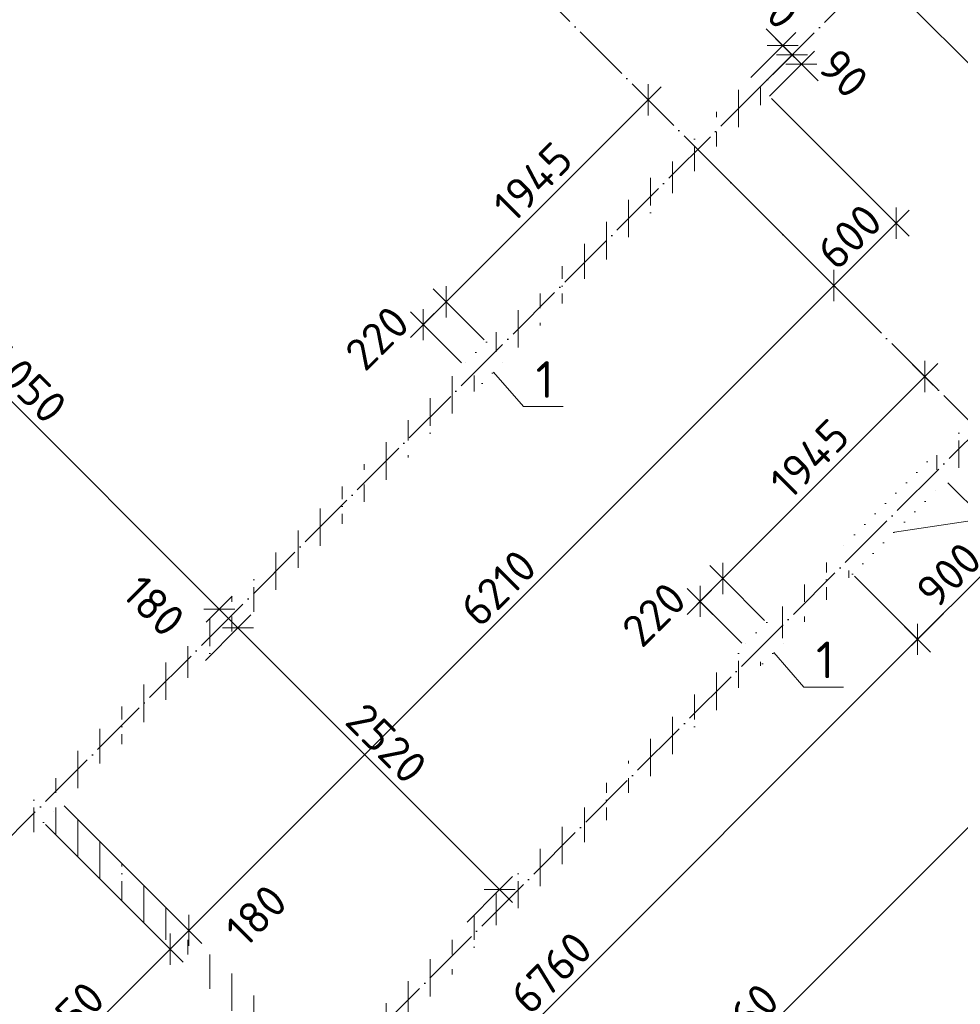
# Model space of a CAD drawing. Header units: millimetres. Extents: x 5270 to 109257, y 6192 to 41948.
# Tile 3 of 9: x 13705 to 20110, y 11561 to 18265. Entities that reach past the tile are written whole.
import ezdxf

# ---------------------------------------------------------------- set-up
doc = ezdxf.new("R2010")
doc.units = ezdxf.units.MM
doc.header["$PDMODE"] = 65
for name, pattern in [('______11', [500, 400, -50, 0, -50]), ('______5', [1100, 800, -100, 100, -100]), ('______9', [100, 0, -100])]:
    doc.linetypes.add(name, pattern=pattern)
for name, color, linetype, lineweight in [('Высотная отметка (окна)', 7, 'Continuous', 13), ('Высотная отметка (отверстия)', 7, 'Continuous', 13), ('Размерная линия_ общее', 7, 'Continuous', 13), ('Стена_ общее', 7, 'Continuous', 35)]:
    doc.layers.add(name, color=color, linetype=linetype, lineweight=lineweight)
doc.layers.add('Осевая линия_ общее', color=7, linetype='______5', lineweight=13, true_color=0xa0a0a0)
doc.styles.add('ISOCPEUR', font='ISOCPEUR')
doc.dimstyles.new('DIMSTYLE_3', dxfattribs={"dimtxt": 220, "dimasz": 250, "dimexe": 0, "dimexo": 0, "dimgap": 110, "dimtad": 2, "dimdec": 0, "dimrnd": 5, "dimzin": 12, "dimdsep": 46, "dimtxsty": 'ISOCPEUR', "dimblk1": 'ALL_ML_STRICH', "dimblk2": 'ALL_ML_STRICH', "dimsah": 1, "dimcen": 0, "dimclrd": 7, "dimclre": 256, "dimclrt": 7, "dimadec": 0, "dimazin": 0, "dimtfac": 1, "dimtdec": 0, "dimtix": 1, "dimtmove": 2, "dimatfit": 3, "dimfxl": 0, "dimtvp": 1.2, "dimtzin": 0, "dimlwd": 0, "dimlwe": -3, "dimarcsym": 0})
doc.dimstyles.new('DIMSTYLE_5', dxfattribs={"dimtxt": 220, "dimasz": 250, "dimexe": 0, "dimexo": 0, "dimgap": 110, "dimtad": 2, "dimdec": 0, "dimrnd": 5, "dimzin": 12, "dimdsep": 46, "dimtxsty": 'ISOCPEUR', "dimblk1": 'ALL_ML_STRICH', "dimblk2": 'ALL_ML_STRICH', "dimsah": 1, "dimcen": 0, "dimclrd": 7, "dimclre": 256, "dimclrt": 7, "dimadec": 0, "dimazin": 0, "dimtfac": 1, "dimtdec": 0, "dimtix": 1, "dimtmove": 2, "dimatfit": 3, "dimfxl": 0, "dimtzin": 0, "dimlwd": 0, "dimlwe": -3, "dimarcsym": 0})
doc.dimstyles.new('DIMSTYLE_7', dxfattribs={"dimtxt": 220, "dimasz": 250, "dimexe": 0, "dimexo": 0, "dimgap": 110, "dimtad": 0, "dimdec": 0, "dimrnd": 5, "dimzin": 12, "dimdsep": 46, "dimtxsty": 'ISOCPEUR', "dimblk1": 'ALL_ML_STRICH', "dimblk2": 'ALL_ML_STRICH', "dimsah": 1, "dimcen": 0, "dimclrd": 7, "dimclre": 256, "dimclrt": 7, "dimadec": 0, "dimazin": 0, "dimtfac": 1, "dimtdec": 0, "dimtix": 1, "dimtmove": 2, "dimatfit": 3, "dimfxl": 0, "dimtvp": 1.2, "dimtzin": 0, "dimlwd": 0, "dimlwe": -3, "dimarcsym": 0})
pattern_1 = [(90, (0, 0), (-300, 2e-14), [400, -50, 0, -50]), (90, (-150, 2e-14), (-300, 2e-14), [800, -100, 100, -100])]

# ---------------------------------------------------------------- blocks, each defined once
blk = doc.blocks.new('ALL_ML_STRICH')
at = {"color": 0, "linetype": 'ByBlock', "lineweight": -2}
for p, q in [((-0.3, -0.3), (0.3, 0.3)), ((0, -0.5), (0, 0.5)), ((-1, 0), (0.5, 0))]:
    blk.add_line(p, q, dxfattribs=at)
blk = doc.blocks.new('*D5')
at = {"layer": 'DEFPOINTS', "color": 7, "linetype": 'Continuous', "lineweight": 13, "transparency": 33554687}
for p in [(19028.2, 17960.9), (18733.4, 17793.4), (18797, 17729.7)]:
    blk.add_point(p, dxfattribs=at)
at = {"layer": 'Размерная линия_ общее', "color": 253, "linetype": 'Continuous', "lineweight": -2, "true_color": 0xa0a0a0, "transparency": 33554687}
for p, q in [((18747.5, 17807.5), (18964.6, 18024.6)), ((18811.2, 17743.9), (19028.2, 17960.9))]:
    blk.add_line(p, q, dxfattribs=at)
at = {"layer": 'Размерная линия_ общее', "color": 7, "linetype": 'Continuous', "lineweight": -2, "transparency": 33554687}
blk.add_line((19028.2, 17960.9), (18964.6, 18024.6), dxfattribs=at)
at = {"layer": 'Размерная линия_ общее', "color": 7, "linetype": 'Continuous', "lineweight": 13, "transparency": 33554687, "xscale": 250, "yscale": 250, "zscale": 250}
for p, rotation in [((19028.2, 17960.9), 314.9999999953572), ((18964.6, 18024.6), 134.9999999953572)]:
    blk.add_blockref('ALL_ML_STRICH', p, dxfattribs=dict(at, rotation=rotation))
at = {"layer": 'Размерная линия_ общее', "color": 7, "linetype": 'Continuous', "lineweight": 13, "transparency": 33554687, "insert": (19315.2, 17899.6), "char_height": 220, "width": 440, "attachment_point": 5, "rotation": 315, "style": 'ISOCPEUR'}
blk.add_mtext('\\A1;{90}', dxfattribs=at)
blk = doc.blocks.new('*D6')
at = {"layer": 'DEFPOINTS', "color": 7, "linetype": 'Continuous', "lineweight": 13, "transparency": 33554687}
for p in [(18964.6, 18024.6), (18669.8, 17857), (18733.4, 17793.4)]:
    blk.add_point(p, dxfattribs=at)
at = {"layer": 'Размерная линия_ общее', "color": 253, "linetype": 'Continuous', "lineweight": -2, "true_color": 0xa0a0a0, "transparency": 33554687}
for p, q in [((18683.9, 17871.1), (18901, 18088.2)), ((18747.5, 17807.5), (18964.6, 18024.6))]:
    blk.add_line(p, q, dxfattribs=at)
at = {"layer": 'Размерная линия_ общее', "color": 7, "linetype": 'Continuous', "lineweight": -2, "transparency": 33554687}
blk.add_line((18964.6, 18024.6), (18901, 18088.2), dxfattribs=at)
at = {"layer": 'Размерная линия_ общее', "color": 7, "linetype": 'Continuous', "lineweight": 13, "transparency": 33554687, "xscale": 250, "yscale": 250, "zscale": 250}
for p, rotation in [((18964.6, 18024.6), 314.9999999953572), ((18901, 18088.2), 134.9999999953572)]:
    blk.add_blockref('ALL_ML_STRICH', p, dxfattribs=dict(at, rotation=rotation))
at = {"layer": 'Размерная линия_ общее', "color": 7, "linetype": 'Continuous', "lineweight": 13, "transparency": 33554687, "insert": (18846.4, 18368.1), "char_height": 220, "width": 440, "attachment_point": 5, "rotation": 315, "style": 'ISOCPEUR'}
blk.add_mtext('\\A1;{90}', dxfattribs=at)
blk = doc.blocks.new('*D16')
at = {"layer": 'DEFPOINTS', "color": 7, "linetype": 'Continuous', "lineweight": 13, "transparency": 33554687}
for p in [(14956, 13888.6), (16973.1, 12342), (16737.9, 12106.7)]:
    blk.add_point(p, dxfattribs=at)
at = {"layer": 'Размерная линия_ общее', "color": 253, "linetype": 'Continuous', "lineweight": -2, "true_color": 0xa0a0a0, "transparency": 33554687}
for p, q in [((14970.1, 13902.8), (15191.2, 14123.9)), ((16752, 12120.9), (16973.1, 12342))]:
    blk.add_line(p, q, dxfattribs=at)
at = {"layer": 'Размерная линия_ общее', "color": 7, "linetype": 'Continuous', "lineweight": -2, "transparency": 33554687}
blk.add_line((16973.1, 12342), (15191.2, 14123.9), dxfattribs=at)
at = {"layer": 'Размерная линия_ общее', "color": 7, "linetype": 'Continuous', "lineweight": 13, "transparency": 33554687, "xscale": 250, "yscale": 250, "zscale": 250}
for p, rotation in [((15191.2, 14123.9), 134.9999999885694), ((16973.1, 12342), 314.9999999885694)]:
    blk.add_blockref('ALL_ML_STRICH', p, dxfattribs=dict(at, rotation=rotation))
at = {"layer": 'Размерная линия_ общее', "color": 7, "linetype": 'Continuous', "lineweight": 13, "transparency": 33554687, "insert": (16203.1, 13338.3), "char_height": 220, "width": 880, "attachment_point": 5, "rotation": 315, "style": 'ISOCPEUR'}
blk.add_mtext('\\A1;{2520}', dxfattribs=at)
blk = doc.blocks.new('*D17')
at = {"layer": 'DEFPOINTS', "color": 7, "linetype": 'Continuous', "lineweight": 13, "transparency": 33554687}
for p in [(15053.9, 14241.2), (15191.2, 14123.9), (14956, 13888.6)]:
    blk.add_point(p, dxfattribs=at)
at = {"layer": 'Размерная линия_ общее', "color": 253, "linetype": 'Continuous', "lineweight": -2, "true_color": 0xa0a0a0, "transparency": 33554687}
for p, q in [((15063.9, 14251.1), (15063.9, 14251.1)), ((14970.1, 13902.8), (15191.2, 14123.9))]:
    blk.add_line(p, q, dxfattribs=at)
at = {"layer": 'Размерная линия_ общее', "color": 7, "linetype": 'Continuous', "lineweight": -2, "transparency": 33554687}
blk.add_line((15191.2, 14123.9), (15063.9, 14251.1), dxfattribs=at)
at = {"layer": 'Размерная линия_ общее', "color": 7, "linetype": 'Continuous', "lineweight": 13, "transparency": 33554687, "xscale": 250, "yscale": 250, "zscale": 250}
for p, rotation in [((15063.9, 14251.1), 134.9999999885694), ((15191.2, 14123.9), 314.9999999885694)]:
    blk.add_blockref('ALL_ML_STRICH', p, dxfattribs=dict(at, rotation=rotation))
at = {"layer": 'Размерная линия_ общее', "color": 7, "linetype": 'Continuous', "lineweight": 13, "transparency": 33554687, "insert": (14619.3, 14273.2), "char_height": 220, "width": 660, "attachment_point": 5, "rotation": 315, "style": 'ISOCPEUR'}
blk.add_mtext('\\A1;{180}', dxfattribs=at)
blk = doc.blocks.new('*D18')
at = {"layer": 'DEFPOINTS', "color": 7, "linetype": 'Continuous', "lineweight": 13, "transparency": 33554687}
for p in [(12190.2, 17105), (15053.9, 14241.2), (15063.9, 14251.1)]:
    blk.add_point(p, dxfattribs=at)
at = {"layer": 'Размерная линия_ общее', "color": 253, "linetype": 'Continuous', "lineweight": -2, "true_color": 0xa0a0a0, "transparency": 33554687}
for p, q in [((12200.1, 17114.9), (12200.1, 17114.9)), ((15063.9, 14251.1), (15063.9, 14251.1))]:
    blk.add_line(p, q, dxfattribs=at)
at = {"layer": 'Размерная линия_ общее', "color": 7, "linetype": 'Continuous', "lineweight": -2, "transparency": 33554687}
blk.add_line((15063.9, 14251.1), (12200.1, 17114.9), dxfattribs=at)
at = {"layer": 'Размерная линия_ общее', "color": 7, "linetype": 'Continuous', "lineweight": 13, "transparency": 33554687, "xscale": 250, "yscale": 250, "zscale": 250}
for p, rotation in [((12200.1, 17114.9), 134.9999999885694), ((15063.9, 14251.1), 314.9999999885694)]:
    blk.add_blockref('ALL_ML_STRICH', p, dxfattribs=dict(at, rotation=rotation))
at = {"layer": 'Размерная линия_ общее', "color": 7, "linetype": 'Continuous', "lineweight": 13, "transparency": 33554687, "insert": (13745.1, 15796.2), "char_height": 220, "width": 880, "attachment_point": 5, "rotation": 315, "style": 'ISOCPEUR'}
blk.add_mtext('\\A1;{4050}', dxfattribs=at)
blk = doc.blocks.new('*D35')
at = {"layer": 'DEFPOINTS', "color": 7, "linetype": 'Continuous', "lineweight": 13, "transparency": 33554687}
for p in [(21493.7, 14209.8), (15850.9, 8454), (15995.4, 8309.6)]:
    blk.add_point(p, dxfattribs=at)
at = {"layer": 'Размерная линия_ общее', "color": 7, "linetype": 'Continuous', "lineweight": -2, "transparency": 33554687}
blk.add_line((15850.9, 8454), (21550.2, 14153.3), dxfattribs=at)
at = {"layer": 'Размерная линия_ общее', "color": 253, "linetype": 'Continuous', "lineweight": -2, "true_color": 0xa0a0a0, "transparency": 33554687}
for p, q in [((21507.9, 14195.7), (21550.2, 14153.3)), ((15981.3, 8323.7), (15850.9, 8454))]:
    blk.add_line(p, q, dxfattribs=at)
at = {"layer": 'Размерная линия_ общее', "color": 7, "linetype": 'Continuous', "lineweight": 13, "transparency": 33554687, "xscale": 250, "yscale": 250, "zscale": 250}
for p, rotation in [((21550.2, 14153.3), 44.99999999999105), ((15850.9, 8454), 224.999999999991)]:
    blk.add_blockref('ALL_ML_STRICH', p, dxfattribs=dict(at, rotation=rotation))
at = {"layer": 'Размерная линия_ общее', "color": 7, "linetype": 'Continuous', "lineweight": 13, "transparency": 33554687, "insert": (18595.2, 11424.6), "char_height": 220, "width": 880, "attachment_point": 5, "rotation": 45, "style": 'ISOCPEUR'}
blk.add_mtext('\\A1;{8060}', dxfattribs=at)
blk = doc.blocks.new('СЛОЖНЫЙ_ОБЪЕКТ_0')
at = {"layer": 'Осевая линия_ общее', "color": 253, "linetype": '______11', "lineweight": -3, "true_color": 0xa0a0a0, "transparency": 33554687}
for p, q in [((21694.7, 14008.8), (14623.6, 21079.9)), ((10345.6, 9405.6), (19665.3, 18725.2)), ((12254.8, 7496.4), (21574.5, 16816))]:
    blk.add_line(p, q, dxfattribs=at)
blk = doc.blocks.new('*D38')
at = {"layer": 'DEFPOINTS', "color": 7, "linetype": 'Continuous', "lineweight": 13, "transparency": 33554687}
for p in [(19665.3, 18725.2), (19537.1, 18597.1), (21461.5, 16703.1)]:
    blk.add_point(p, dxfattribs=at)
at = {"layer": 'Размерная линия_ общее', "color": 253, "linetype": 'Continuous', "lineweight": -2, "true_color": 0xa0a0a0, "transparency": 33554687}
for p, q in [((19651.1, 18711.1), (19537.1, 18597.1)), ((21447.3, 16688.9), (21446.3, 16687.9))]:
    blk.add_line(p, q, dxfattribs=at)
at = {"layer": 'Размерная линия_ общее', "color": 7, "linetype": 'Continuous', "lineweight": -2, "transparency": 33554687}
blk.add_line((19537.1, 18597.1), (21446.3, 16687.9), dxfattribs=at)
at = {"layer": 'Размерная линия_ общее', "color": 7, "linetype": 'Continuous', "lineweight": 13, "transparency": 33554687, "xscale": 250, "yscale": 250, "zscale": 250}
for p, rotation in [((19537.1, 18597.1), 134.9999999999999), ((21446.3, 16687.9), 315)]:
    blk.add_blockref('ALL_ML_STRICH', p, dxfattribs=dict(at, rotation=rotation))
at = {"layer": 'Размерная линия_ общее', "color": 7, "linetype": 'Continuous', "lineweight": 13, "transparency": 33554687, "insert": (20612.6, 17747.8), "char_height": 220, "width": 880, "attachment_point": 5, "rotation": 315, "style": 'ISOCPEUR'}
blk.add_mtext('\\A1;{2700}', dxfattribs=at)
blk = doc.blocks.new('*D45')
at = {"layer": 'DEFPOINTS', "color": 7, "linetype": 'Continuous', "lineweight": 13, "transparency": 33554687}
for p in [(13867, 12799.7), (12629.6, 11562.2), (13492.5, 10699.3)]:
    blk.add_point(p, dxfattribs=at)
at = {"layer": 'Размерная линия_ общее', "color": 253, "linetype": 'Continuous', "lineweight": -2, "true_color": 0xa0a0a0, "transparency": 33554687}
for p, q in [((13881.1, 12785.5), (14730, 11936.7)), ((12643.7, 11548.1), (13492.5, 10699.3))]:
    blk.add_line(p, q, dxfattribs=at)
at = {"layer": 'Размерная линия_ общее', "color": 7, "linetype": 'Continuous', "lineweight": -2, "transparency": 33554687}
blk.add_line((13492.5, 10699.3), (14730, 11936.7), dxfattribs=at)
at = {"layer": 'Размерная линия_ общее', "color": 7, "linetype": 'Continuous', "lineweight": 13, "transparency": 33554687, "xscale": 250, "yscale": 250, "zscale": 250}
for p, rotation in [((14730, 11936.7), 44.99999999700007), ((13492.5, 10699.3), 224.999999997)]:
    blk.add_blockref('ALL_ML_STRICH', p, dxfattribs=dict(at, rotation=rotation))
at = {"layer": 'Размерная линия_ общее', "color": 7, "linetype": 'Continuous', "lineweight": 13, "transparency": 33554687, "insert": (14021.5, 11454.5), "char_height": 220, "width": 880, "attachment_point": 5, "rotation": 45, "style": 'ISOCPEUR'}
blk.add_mtext('\\A1;{1750}', dxfattribs=at)
blk = doc.blocks.new('*D46')
at = {"layer": 'DEFPOINTS', "color": 7, "linetype": 'Continuous', "lineweight": 13, "transparency": 33554687}
for p in [(13994.3, 12927), (13867, 12799.7), (14730, 11936.7)]:
    blk.add_point(p, dxfattribs=at)
at = {"layer": 'Размерная линия_ общее', "color": 253, "linetype": 'Continuous', "lineweight": -2, "true_color": 0xa0a0a0, "transparency": 33554687}
for p, q in [((14008.4, 12912.8), (14857.3, 12064)), ((13881.1, 12785.5), (14730, 11936.7))]:
    blk.add_line(p, q, dxfattribs=at)
at = {"layer": 'Размерная линия_ общее', "color": 7, "linetype": 'Continuous', "lineweight": -2, "transparency": 33554687}
blk.add_line((14730, 11936.7), (14857.3, 12064), dxfattribs=at)
at = {"layer": 'Размерная линия_ общее', "color": 7, "linetype": 'Continuous', "lineweight": 13, "transparency": 33554687, "xscale": 250, "yscale": 250, "zscale": 250}
for p, rotation in [((14730, 11936.7), 224.999999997), ((14857.3, 12064), 44.99999999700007)]:
    blk.add_blockref('ALL_ML_STRICH', p, dxfattribs=dict(at, rotation=rotation))
at = {"layer": 'Размерная линия_ общее', "color": 7, "linetype": 'Continuous', "lineweight": 13, "transparency": 33554687, "insert": (15315.7, 12167), "char_height": 220, "width": 660, "attachment_point": 5, "rotation": 45, "style": 'ISOCPEUR'}
blk.add_mtext('\\A1;{180}', dxfattribs=at)
blk = doc.blocks.new('*D47')
at = {"layer": 'DEFPOINTS', "color": 7, "linetype": 'Continuous', "lineweight": 13, "transparency": 33554687}
for p in [(18385.4, 17318.1), (13994.3, 12927), (14857.3, 12064)]:
    blk.add_point(p, dxfattribs=at)
at = {"layer": 'Размерная линия_ общее', "color": 253, "linetype": 'Continuous', "lineweight": -2, "true_color": 0xa0a0a0, "transparency": 33554687}
for p, q in [((18399.6, 17304), (19248.4, 16455.1)), ((14008.4, 12912.8), (14857.3, 12064))]:
    blk.add_line(p, q, dxfattribs=at)
at = {"layer": 'Размерная линия_ общее', "color": 7, "linetype": 'Continuous', "lineweight": -2, "transparency": 33554687}
blk.add_line((14857.3, 12064), (19248.4, 16455.1), dxfattribs=at)
at = {"layer": 'Размерная линия_ общее', "color": 7, "linetype": 'Continuous', "lineweight": 13, "transparency": 33554687, "xscale": 250, "yscale": 250, "zscale": 250}
for p, rotation in [((19248.4, 16455.1), 44.99999999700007), ((14857.3, 12064), 224.999999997)]:
    blk.add_blockref('ALL_ML_STRICH', p, dxfattribs=dict(at, rotation=rotation))
at = {"layer": 'Размерная линия_ общее', "color": 7, "linetype": 'Continuous', "lineweight": 13, "transparency": 33554687, "insert": (16963, 14396), "char_height": 220, "width": 880, "attachment_point": 5, "rotation": 45, "style": 'ISOCPEUR'}
blk.add_mtext('\\A1;{6210}', dxfattribs=at)
blk = doc.blocks.new('*D48')
at = {"layer": 'DEFPOINTS', "color": 7, "linetype": 'Continuous', "lineweight": 13, "transparency": 33554687}
for p in [(18809.7, 17742.4), (18385.4, 17318.1), (19248.4, 16455.1)]:
    blk.add_point(p, dxfattribs=at)
at = {"layer": 'Размерная линия_ общее', "color": 253, "linetype": 'Continuous', "lineweight": -2, "true_color": 0xa0a0a0, "transparency": 33554687}
for p, q in [((18823.8, 17728.2), (19672.7, 16879.4)), ((18399.6, 17304), (19248.4, 16455.1))]:
    blk.add_line(p, q, dxfattribs=at)
at = {"layer": 'Размерная линия_ общее', "color": 7, "linetype": 'Continuous', "lineweight": -2, "transparency": 33554687}
blk.add_line((19248.4, 16455.1), (19672.7, 16879.4), dxfattribs=at)
at = {"layer": 'Размерная линия_ общее', "color": 7, "linetype": 'Continuous', "lineweight": 13, "transparency": 33554687, "xscale": 250, "yscale": 250, "zscale": 250}
for p, rotation in [((19672.7, 16879.4), 44.99999999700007), ((19248.4, 16455.1), 224.999999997)]:
    blk.add_blockref('ALL_ML_STRICH', p, dxfattribs=dict(at, rotation=rotation))
at = {"layer": 'Размерная линия_ общее', "color": 7, "linetype": 'Continuous', "lineweight": 13, "transparency": 33554687, "insert": (19355.2, 16788.2), "char_height": 220, "width": 660, "attachment_point": 5, "rotation": 45, "style": 'ISOCPEUR'}
blk.add_mtext('\\A1;{600}', dxfattribs=at)
blk = doc.blocks.new('*D50')
at = {"layer": 'DEFPOINTS', "color": 7, "linetype": 'Continuous', "lineweight": 13, "transparency": 33554687}
for p in [(19375.4, 14489.7), (14595.3, 9709.6), (15039.2, 9265.7)]:
    blk.add_point(p, dxfattribs=at)
at = {"layer": 'Размерная линия_ общее', "color": 253, "linetype": 'Continuous', "lineweight": -2, "true_color": 0xa0a0a0, "transparency": 33554687}
for p, q in [((19389.5, 14475.5), (19819.3, 14045.8)), ((14609.5, 9695.5), (15039.2, 9265.7))]:
    blk.add_line(p, q, dxfattribs=at)
at = {"layer": 'Размерная линия_ общее', "color": 7, "linetype": 'Continuous', "lineweight": -2, "transparency": 33554687}
blk.add_line((15039.2, 9265.7), (19819.3, 14045.8), dxfattribs=at)
at = {"layer": 'Размерная линия_ общее', "color": 7, "linetype": 'Continuous', "lineweight": 13, "transparency": 33554687, "xscale": 250, "yscale": 250, "zscale": 250}
for p, rotation in [((19819.3, 14045.8), 44.99999999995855), ((15039.2, 9265.7), 224.9999999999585)]:
    blk.add_blockref('ALL_ML_STRICH', p, dxfattribs=dict(at, rotation=rotation))
at = {"layer": 'Размерная линия_ общее', "color": 7, "linetype": 'Continuous', "lineweight": 13, "transparency": 33554687, "insert": (17323.9, 11776.6), "char_height": 220, "width": 880, "attachment_point": 5, "rotation": 45, "style": 'ISOCPEUR'}
blk.add_mtext('\\A1;{6760}', dxfattribs=at)
blk = doc.blocks.new('*D51')
at = {"layer": 'DEFPOINTS', "color": 7, "linetype": 'Continuous', "lineweight": 13, "transparency": 33554687}
for p in [(20011.8, 15126.1), (19375.4, 14489.7), (19819.3, 14045.8)]:
    blk.add_point(p, dxfattribs=at)
at = {"layer": 'Размерная линия_ общее', "color": 253, "linetype": 'Continuous', "lineweight": -2, "true_color": 0xa0a0a0, "transparency": 33554687}
for p, q in [((20025.9, 15111.9), (20455.7, 14682.1)), ((19389.5, 14475.5), (19819.3, 14045.8))]:
    blk.add_line(p, q, dxfattribs=at)
at = {"layer": 'Размерная линия_ общее', "color": 7, "linetype": 'Continuous', "lineweight": -2, "transparency": 33554687}
blk.add_line((19819.3, 14045.8), (20455.7, 14682.1), dxfattribs=at)
at = {"layer": 'Размерная линия_ общее', "color": 7, "linetype": 'Continuous', "lineweight": 13, "transparency": 33554687, "xscale": 250, "yscale": 250, "zscale": 250}
for p, rotation in [((20455.7, 14682.1), 44.99999999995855), ((19819.3, 14045.8), 224.9999999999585)]:
    blk.add_blockref('ALL_ML_STRICH', p, dxfattribs=dict(at, rotation=rotation))
at = {"layer": 'Размерная линия_ общее', "color": 7, "linetype": 'Continuous', "lineweight": 13, "transparency": 33554687, "insert": (20032.1, 14484.9), "char_height": 220, "width": 660, "attachment_point": 5, "rotation": 45, "style": 'ISOCPEUR'}
blk.add_mtext('\\A1;{900}', dxfattribs=at)
blk = doc.blocks.new('*D52')
at = {"layer": 'DEFPOINTS', "color": 7, "linetype": 'Continuous', "lineweight": 13, "transparency": 33554687}
for p in [(20439.2, 15264.3), (20011.8, 15126.1), (20455.7, 14682.1)]:
    blk.add_point(p, dxfattribs=at)
at = {"layer": 'Размерная линия_ общее', "color": 253, "linetype": 'Continuous', "lineweight": -2, "true_color": 0xa0a0a0, "transparency": 33554687}
for p, q in [((20453.3, 15250.2), (20738.5, 14965)), ((20025.9, 15111.9), (20455.7, 14682.1))]:
    blk.add_line(p, q, dxfattribs=at)
at = {"layer": 'Размерная линия_ общее', "color": 7, "linetype": 'Continuous', "lineweight": -2, "transparency": 33554687}
blk.add_line((20455.7, 14682.1), (20738.5, 14965), dxfattribs=at)
at = {"layer": 'Размерная линия_ общее', "color": 7, "linetype": 'Continuous', "lineweight": 13, "transparency": 33554687, "xscale": 250, "yscale": 250, "zscale": 250}
for p, rotation in [((20738.5, 14965), 44.99999999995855), ((20455.7, 14682.1), 224.9999999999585)]:
    blk.add_blockref('ALL_ML_STRICH', p, dxfattribs=dict(at, rotation=rotation))
at = {"layer": 'Размерная линия_ общее', "color": 7, "linetype": 'Continuous', "lineweight": 13, "transparency": 33554687, "insert": (20535.3, 14321.1), "char_height": 220, "width": 660, "attachment_point": 5, "rotation": 45, "style": 'ISOCPEUR'}
blk.add_mtext('\\A1;{400}', dxfattribs=at)
blk = doc.blocks.new('*D55')
at = {"layer": 'DEFPOINTS', "color": 7, "linetype": 'Continuous', "lineweight": 13, "transparency": 33554687}
for p in [(15267.1, 20436.4), (9040, 15264.9), (9567.8, 14737.2)]:
    blk.add_point(p, dxfattribs=at)
at = {"layer": 'Размерная линия_ общее', "color": 7, "linetype": 'Continuous', "lineweight": -2, "transparency": 33554687}
blk.add_line((9040, 15264.9), (14739.3, 20964.2), dxfattribs=at)
at = {"layer": 'Размерная линия_ общее', "color": 253, "linetype": 'Continuous', "lineweight": -2, "true_color": 0xa0a0a0, "transparency": 33554687}
for p, q in [((15252.9, 20450.6), (14739.3, 20964.2)), ((9553.7, 14751.3), (9040, 15264.9))]:
    blk.add_line(p, q, dxfattribs=at)
at = {"layer": 'Размерная линия_ общее', "color": 7, "linetype": 'Continuous', "lineweight": 13, "transparency": 33554687, "xscale": 250, "yscale": 250, "zscale": 250}
for p, rotation in [((14739.3, 20964.2), 44.99999999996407), ((9040, 15264.9), 224.9999999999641)]:
    blk.add_blockref('ALL_ML_STRICH', p, dxfattribs=dict(at, rotation=rotation))
at = {"layer": 'Размерная линия_ общее', "color": 7, "linetype": 'Continuous', "lineweight": 13, "transparency": 33554687, "insert": (11784.3, 18235.5), "char_height": 220, "width": 880, "attachment_point": 5, "rotation": 45, "style": 'ISOCPEUR'}
blk.add_mtext('\\A1;{8060}', dxfattribs=at)
blk = doc.blocks.new('*D63')
at = {"layer": 'DEFPOINTS', "color": 7, "linetype": 'Continuous', "lineweight": 13, "transparency": 33554687}
for p in [(16453.6, 16188.2), (16882.8, 16070.1), (16727.3, 15914.5)]:
    blk.add_point(p, dxfattribs=at)
at = {"layer": 'Размерная линия_ общее', "color": 7, "linetype": 'Continuous', "lineweight": -2, "transparency": 33554687}
blk.add_line((16453.6, 16188.2), (16609.1, 16343.7), dxfattribs=at)
at = {"layer": 'Размерная линия_ общее', "color": 253, "linetype": 'Continuous', "lineweight": -2, "true_color": 0xa0a0a0, "transparency": 33554687}
for p, q in [((16868.7, 16084.2), (16609.1, 16343.7)), ((16713.1, 15928.6), (16453.6, 16188.2))]:
    blk.add_line(p, q, dxfattribs=at)
at = {"layer": 'Размерная линия_ общее', "color": 7, "linetype": 'Continuous', "lineweight": 13, "transparency": 33554687, "xscale": 250, "yscale": 250, "zscale": 250}
for p, rotation in [((16609.1, 16343.7), 44.99999999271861), ((16453.6, 16188.2), 224.9999999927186)]:
    blk.add_blockref('ALL_ML_STRICH', p, dxfattribs=dict(at, rotation=rotation))
at = {"layer": 'Размерная линия_ общее', "color": 7, "linetype": 'Continuous', "lineweight": 13, "transparency": 33554687, "insert": (16139.1, 16097.6), "char_height": 220, "width": 660, "attachment_point": 5, "rotation": 45, "style": 'ISOCPEUR'}
blk.add_mtext('\\A1;{220}', dxfattribs=at)
blk = doc.blocks.new('*D64')
at = {"layer": 'DEFPOINTS', "color": 7, "linetype": 'Continuous', "lineweight": 13, "transparency": 33554687}
for p in [(18041.6, 17662), (16609.1, 16343.7), (16882.8, 16070.1)]:
    blk.add_point(p, dxfattribs=at)
at = {"layer": 'Размерная линия_ общее', "color": 7, "linetype": 'Continuous', "lineweight": -2, "transparency": 33554687}
blk.add_line((16609.1, 16343.7), (17984.5, 17719), dxfattribs=at)
at = {"layer": 'Размерная линия_ общее', "color": 253, "linetype": 'Continuous', "lineweight": -2, "true_color": 0xa0a0a0, "transparency": 33554687}
for p, q in [((18027.4, 17676.1), (17984.5, 17719)), ((16868.7, 16084.2), (16609.1, 16343.7))]:
    blk.add_line(p, q, dxfattribs=at)
at = {"layer": 'Размерная линия_ общее', "color": 7, "linetype": 'Continuous', "lineweight": 13, "transparency": 33554687, "xscale": 250, "yscale": 250, "zscale": 250}
for p, rotation in [((17984.5, 17719), 44.99999999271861), ((16609.1, 16343.7), 224.9999999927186)]:
    blk.add_blockref('ALL_ML_STRICH', p, dxfattribs=dict(at, rotation=rotation))
at = {"layer": 'Размерная линия_ общее', "color": 7, "linetype": 'Continuous', "lineweight": 13, "transparency": 33554687, "insert": (17199.2, 17160.1), "char_height": 220, "width": 880, "attachment_point": 5, "rotation": 45, "style": 'ISOCPEUR'}
blk.add_mtext('\\A1;{1945}', dxfattribs=at)
blk = doc.blocks.new('*D65')
at = {"layer": 'DEFPOINTS', "color": 7, "linetype": 'Continuous', "lineweight": 13, "transparency": 33554687}
for p in [(18337.7, 14304.1), (18792, 14160.9), (18636.4, 14005.3)]:
    blk.add_point(p, dxfattribs=at)
at = {"layer": 'Размерная линия_ общее', "color": 7, "linetype": 'Continuous', "lineweight": -2, "transparency": 33554687}
blk.add_line((18337.7, 14304.1), (18493.3, 14459.6), dxfattribs=at)
at = {"layer": 'Размерная линия_ общее', "color": 253, "linetype": 'Continuous', "lineweight": -2, "true_color": 0xa0a0a0, "transparency": 33554687}
for p, q in [((18777.9, 14175), (18493.3, 14459.6)), ((18622.3, 14019.4), (18337.7, 14304.1))]:
    blk.add_line(p, q, dxfattribs=at)
at = {"layer": 'Размерная линия_ общее', "color": 7, "linetype": 'Continuous', "lineweight": 13, "transparency": 33554687, "xscale": 250, "yscale": 250, "zscale": 250}
for p, rotation in [((18493.3, 14459.6), 45.00000001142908), ((18337.7, 14304.1), 225.0000000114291)]:
    blk.add_blockref('ALL_ML_STRICH', p, dxfattribs=dict(at, rotation=rotation))
at = {"layer": 'Размерная линия_ общее', "color": 7, "linetype": 'Continuous', "lineweight": 13, "transparency": 33554687, "insert": (18024.3, 14216), "char_height": 220, "width": 660, "attachment_point": 5, "rotation": 45, "style": 'ISOCPEUR'}
blk.add_mtext('\\A1;{220}', dxfattribs=at)
blk = doc.blocks.new('*D66')
at = {"layer": 'DEFPOINTS', "color": 7, "linetype": 'Continuous', "lineweight": 13, "transparency": 33554687}
for p in [(19959.9, 15743.6), (18493.3, 14459.6), (18792, 14160.9)]:
    blk.add_point(p, dxfattribs=at)
at = {"layer": 'Размерная линия_ общее', "color": 7, "linetype": 'Continuous', "lineweight": -2, "transparency": 33554687}
blk.add_line((18493.3, 14459.6), (19868.6, 15834.9), dxfattribs=at)
at = {"layer": 'Размерная линия_ общее', "color": 253, "linetype": 'Continuous', "lineweight": -2, "true_color": 0xa0a0a0, "transparency": 33554687}
for p, q in [((19945.8, 15757.7), (19868.6, 15834.9)), ((18777.9, 14175), (18493.3, 14459.6))]:
    blk.add_line(p, q, dxfattribs=at)
at = {"layer": 'Размерная линия_ общее', "color": 7, "linetype": 'Continuous', "lineweight": 13, "transparency": 33554687, "xscale": 250, "yscale": 250, "zscale": 250}
for p, rotation in [((19868.6, 15834.9), 45.00000001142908), ((18493.3, 14459.6), 225.0000000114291)]:
    blk.add_blockref('ALL_ML_STRICH', p, dxfattribs=dict(at, rotation=rotation))
at = {"layer": 'Размерная линия_ общее', "color": 7, "linetype": 'Continuous', "lineweight": 13, "transparency": 33554687, "insert": (19083.3, 15276), "char_height": 220, "width": 880, "attachment_point": 5, "rotation": 45, "style": 'ISOCPEUR'}
blk.add_mtext('\\A1;{1945}', dxfattribs=at)

msp = doc.modelspace()

# ---------------------------------------------------------------- hatches: boundary and pattern name
at = {"layer": 'Стена_ общее', "linetype": 'Continuous', "lineweight": 18, "transparency": 33554687}
h = msp.add_hatch(dxfattribs=at)
h.set_pattern_fill('__________541', scale=100, style=0, pattern_type=2)
h.set_pattern_definition(pattern_1)
h.paths.add_polyline_path([(18682.4, 17869.6), (16882.8, 16070.1), (17010.1, 15942.8), (18809.7, 17742.4)], flags=0)
h = msp.add_hatch(dxfattribs=at)
h.set_pattern_fill('__________541', scale=100, style=0, pattern_type=2)
h.set_pattern_definition(pattern_1)
h.paths.add_polyline_path([(20591.6, 15960.5), (19884.5, 15253.3), (20011.8, 15126.1), (20718.9, 15833.2)], flags=0)
h = msp.add_hatch(dxfattribs=at)
h.set_pattern_fill('__________541', scale=100, style=0, pattern_type=2)
h.set_pattern_definition(pattern_1)
h.paths.add_polyline_path([(12629.6, 11562.2), (16854.5, 15787.2), (16727.3, 15914.5), (12502.3, 11689.5)], flags=0)
h = msp.add_hatch(dxfattribs=at)
h.set_pattern_fill('__________541', scale=100, style=0, pattern_type=2)
h.set_pattern_definition(pattern_1)
h.paths.add_polyline_path([(19248.1, 14616.9), (18792, 14160.9), (18919.3, 14033.6), (19375.4, 14489.7)], flags=0)
h = msp.add_hatch(dxfattribs=at)
h.set_pattern_fill('__________541', scale=100, style=0, pattern_type=2)
h.set_pattern_definition(pattern_1)
h.paths.add_polyline_path([(18636.4, 14005.3), (14411.5, 9780.3), (14538.8, 9653.1), (18763.7, 13878)], flags=0)
h = msp.add_hatch(dxfattribs=at)
h.set_pattern_fill('__________541', scale=100, style=0, pattern_type=2)
h.set_pattern_definition(pattern_1)
h.paths.add_polyline_path([(15776.2, 11145.1), (13994.3, 12927), (13867, 12799.7), (15648.9, 11017.8)], flags=0)

# ---------------------------------------------------------------- linework, layer by layer
at = {"layer": 'Высотная отметка (окна)', "color": 7, "linetype": 'Continuous', "lineweight": 13, "transparency": 33554687}
msp.add_lwpolyline([(23558.8, 14883.5), (20388.8, 14883.5), (19661.6, 14775.9)], dxfattribs=at)
at = {"layer": 'Высотная отметка (отверстия)', "color": 7, "linetype": 'Continuous', "lineweight": 13, "transparency": 33554687}
for points in [[(16932.3, 15865), (17135.8, 15630), (17405.8, 15630)], [(18841.5, 13955.8), (19045, 13720.8), (19315, 13720.8)]]:
    msp.add_lwpolyline(points, dxfattribs=at)
at = {"layer": 'Стена_ общее', "color": 7, "linetype": '______9', "lineweight": 13, "transparency": 33554687}
for p, q in [((16882.8, 16070.1), (16727.3, 15914.5)), ((16882.8, 16070.1), (16727.3, 15914.5)), ((16854.5, 15787.2), (17010.1, 15942.8)), ((16854.5, 15787.2), (17010.1, 15942.8)), ((19884.5, 15253.3), (19248.1, 14616.9)), ((19884.5, 15253.3), (19248.1, 14616.9)), ((19375.4, 14489.7), (20011.8, 15126.1)), ((19375.4, 14489.7), (20011.8, 15126.1)), ((18792, 14160.9), (18636.4, 14005.3)), ((18792, 14160.9), (18636.4, 14005.3)), ((18763.7, 13878), (18919.3, 14033.6)), ((18763.7, 13878), (18919.3, 14033.6)), ((13867, 12799.7), (13994.3, 12927))]:
    msp.add_line(p, q, dxfattribs=at)

# ---------------------------------------------------------------- block references
at = {"layer": 'Осевая линия_ общее', "color": 253, "linetype": '______11', "lineweight": -3, "true_color": 0xa0a0a0, "transparency": 33554687}
msp.add_blockref('СЛОЖНЫЙ_ОБЪЕКТ_0', (0, 0), dxfattribs=at)

# ---------------------------------------------------------------- texts
at = {"layer": 'Высотная отметка (отверстия)', "color": 7, "linetype": 'Continuous', "lineweight": 13, "transparency": 33554687, "char_height": 250, "width": 194.444, "attachment_point": 8, "style": 'ISOCPEUR'}
for insert in [(17280.8, 15690), (19190, 13780.8)]:
    msp.add_mtext('\\A1;{\\fISOCPEUR|i0|b0;\\H250.000000;\\W1.000000;\\C7;1}\\P', dxfattribs=dict(at, insert=insert))

# ---------------------------------------------------------------- dimensions: what is measured, and where the dimension line sits
at = {"layer": 'Размерная линия_ общее', "color": 7, "linetype": 'Continuous', "lineweight": 13, "transparency": 33554687}
for base, p1, p2, angle, dimstyle, picture, middle in [((14739.3, 20964.2), (9553.7, 14751.3), (15252.9, 20450.6), 45, 'DIMSTYLE_5', '*D55', (11784.3, 18235.5)), ((21446.3, 16687.9), (19651.1, 18711.1), (21447.3, 16688.9), 315, 'DIMSTYLE_5', '*D38', (20612.6, 17747.8)), ((18901, 18088.2), (18747.5, 17807.5), (18683.9, 17871.1), 135, 'DIMSTYLE_3', '*D6', (18846.4, 18368.1)), ((18964.6, 18024.6), (18811.2, 17743.9), (18747.5, 17807.5), 135, 'DIMSTYLE_3', '*D5', (19315.2, 17899.6)), ((17984.5, 17719), (16868.7, 16084.2), (18027.4, 17676.1), 45, 'DIMSTYLE_5', '*D64', (17199.2, 17160.1)), ((19672.7, 16879.4), (18399.6, 17304), (18823.8, 17728.2), 45, 'DIMSTYLE_3', '*D48', (19355.2, 16788.2)), ((19248.4, 16455.1), (14008.4, 12912.8), (18399.6, 17304), 45, 'DIMSTYLE_5', '*D47', (16963, 14396)), ((12200.1, 17114.9), (15063.9, 14251.1), (12200.1, 17114.9), 135, 'DIMSTYLE_5', '*D18', (13745.1, 15796.2)), ((16609.1, 16343.7), (16713.1, 15928.6), (16868.7, 16084.2), 45, 'DIMSTYLE_3', '*D63', (16139.1, 16097.6)), ((19868.6, 15834.9), (18777.9, 14175), (19945.8, 15757.7), 45, 'DIMSTYLE_5', '*D66', (19083.3, 15276)), ((20738.5, 14965), (20025.9, 15111.9), (20453.3, 15250.2), 45, 'DIMSTYLE_7', '*D52', (20535.3, 14321.1)), ((20455.7, 14682.1), (19389.5, 14475.5), (20025.9, 15111.9), 45, 'DIMSTYLE_5', '*D51', (20032.1, 14484.9)), ((15063.9, 14251.1), (14970.1, 13902.8), (15063.9, 14251.1), 135, 'DIMSTYLE_3', '*D17', (14619.3, 14273.2)), ((18493.3, 14459.6), (18622.3, 14019.4), (18777.9, 14175), 45, 'DIMSTYLE_3', '*D65', (18024.3, 14216)), ((19819.3, 14045.8), (14609.5, 9695.5), (19389.5, 14475.5), 45, 'DIMSTYLE_5', '*D50', (17323.9, 11776.6)), ((15191.2, 14123.9), (16752, 12120.9), (14970.1, 13902.8), 135, 'DIMSTYLE_5', '*D16', (16203.1, 13338.3)), ((21550.2, 14153.3), (15981.3, 8323.7), (21507.9, 14195.7), 45, 'DIMSTYLE_5', '*D35', (18595.2, 11424.6)), ((14857.3, 12064), (13881.1, 12785.5), (14008.4, 12912.8), 45, 'DIMSTYLE_7', '*D46', (15315.7, 12167)), ((14730, 11936.7), (12643.7, 11548.1), (13881.1, 12785.5), 45, 'DIMSTYLE_5', '*D45', (14021.5, 11454.5))]:
    dim = msp.add_linear_dim(base=base, p1=p1, p2=p2, angle=angle, dimstyle=dimstyle, override={"dimpost": '<>', "dimclrd": 7, "dimclre": 253, "dimclrt": 7, "dimlwd": 0, "dimlwe": 65533}, dxfattribs=at)
    dim.commit()
    dim.dimension.update_dxf_attribs({"geometry": picture, "text_midpoint": middle, "dimtype": 160})

doc.saveas('drawing.dxf')
